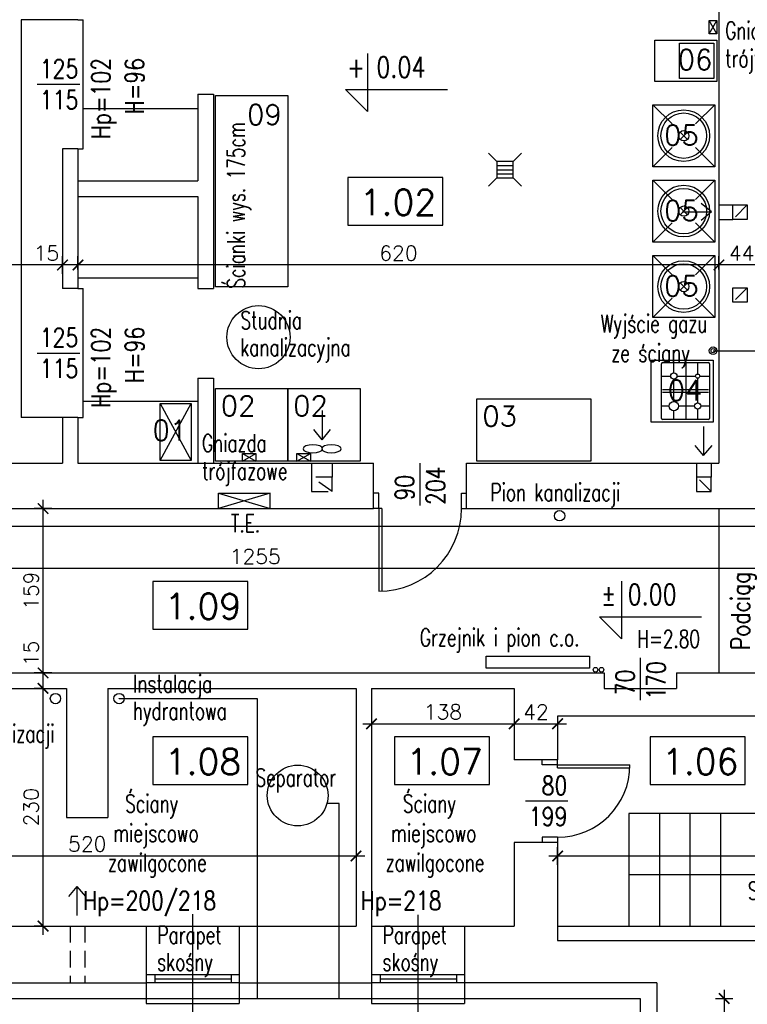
# Model space of a CAD drawing. Header units: millimetres. Extents: x 31969 to 285678, y -69766 to -1123.
# Tile 103 of 161: x 142401 to 143105, y -7339 to -6386. Entities that reach past the tile are written whole.
import ezdxf
from ezdxf.enums import TextEntityAlignment as Align
from ezdxf.lldxf.tags import DXFTag

# ---------------------------------------------------------------- set-up
doc = ezdxf.new("R2010")
doc.units = ezdxf.units.MM
doc.linetypes.add('KRE_16_8', pattern=[24, 16, -8])
for name, color, linetype in [('a-biblioteka', 251, 'Continuous'), ('a-izolacja 1', 3, 'Continuous'), ('a-koty', 1, 'Continuous'), ('a-opis 1', 3, 'Continuous'), ('a-opis 3', 15, 'Continuous'), ('a-opis stolarki 1', 3, 'Continuous'), ('a-opis technologii 1', 5, 'Continuous'), ('a-przekrój 1', 3, 'Continuous'), ('a-schody', 3, 'Continuous'), ('a-stolarka istniejąca', 3, 'Continuous'), ('a-stolarka okienna', 3, 'Continuous'), ('a-szkło', 4, 'Continuous'), ('a-wentylacja', 3, 'Continuous'), ('a-wymiary', 11, 'Continuous'), ('a-ściany istniejące murowane', 6, 'Continuous')]:
    doc.layers.add(name, color=color, linetype=linetype)
doc.styles.add('MAREK', font='simplex.shx')
doc.styles.add('RS01507', font='romans.shx', dxfattribs={"width": 0.7, "height": 0.15})
doc.styles.add('WYMIAR', font='romans.shx', dxfattribs={"width": 0.8})
tags = doc.linetypes.add('DASHED', pattern=[0.75, 0.5, -0.25]).pattern_tags.tags
tags[6:7] = [DXFTag(74, 4), DXFTag(75, 0), DXFTag(340, '0'), DXFTag(46, 1.0), DXFTag(50, 0.0), DXFTag(44, 0.0), DXFTag(45, 0.0)]
tags[4:5] = [DXFTag(74, 4), DXFTag(75, 0), DXFTag(340, '0'), DXFTag(46, 1.0), DXFTag(50, 0.0), DXFTag(44, 0.0), DXFTag(45, 0.0)]
doc.dimstyles.new('MAREK', dxfattribs={"dimscale": 0.85, "dimtxt": 17, "dimasz": 12, "dimexe": 10, "dimexo": 0.625, "dimgap": 5, "dimtad": 1, "dimdec": 1, "dimdsep": 46, "dimtxsty": 'MAREK', "dimblk1": 'ARCHTICK', "dimblk2": 'ARCHTICK', "dimsah": 1, "dimcen": 2.5, "dimdle": 10, "dimadec": 0, "dimazin": 0, "dimtfac": 1, "dimtdec": 1, "dimtmove": 1, "dimatfit": 3, "dimldrblk": 'ARCHTICK', "dimfxl": 0, "dimtolj": 1, "dimtzin": 0, "dimarcsym": 0})

# ---------------------------------------------------------------- blocks, each defined once
blk = doc.blocks.new('A$C12BA6E27')
at = {"layer": 'a-biblioteka'}
for p, q in [((0, 32), (8, 24)), ((24, 24), (32, 32)), ((24, 24), (8, 24)), ((8, 24), (8, 8)), ((24, 8), (24, 24)), ((0, 0), (8, 8)), ((8, 8), (24, 8)), ((24, 8), (32, 0))]:
    blk.add_line(p, q, dxfattribs=at)
at = {"layer": 'a-biblioteka', "ltscale": 100}
for p, q in [((8, 20), (24, 20)), ((8, 16), (24, 16)), ((8, 12), (24, 12))]:
    blk.add_line(p, q, dxfattribs=at)
blk = doc.blocks.new('A$C429409FF')
at = {"layer": 'a-biblioteka', "ltscale": 100}
for p, q in [((0, 60), (18.69, 41.31)), ((41.31, 41.31), (60, 60)), ((26.46, 33.54), (33.54, 26.46)), ((26.46, 26.46), (33.54, 33.54)), ((0, 0), (18.69, 18.69)), ((41.31, 18.69), (60, 0))]:
    blk.add_line(p, q, dxfattribs=at)
blk.add_lwpolyline([(0, 60), (60, 60), (60, 0), (0, 0)], close=True, dxfattribs=at)
for radius in [25, 22, 5]:
    blk.add_circle((30, 30), radius, dxfattribs=at)
blk = doc.blocks.new('_ARCHTICK')
at = {"color": 0, "linetype": 'ByBlock', "const_width": 0.15}
blk.add_lwpolyline([(-0.5, -0.5), (0.5, 0.5)], dxfattribs=at)
blk = doc.blocks.new('*D45')
at = {"layer": 'a-wymiary', "color": 0, "lineweight": -2, "ltscale": 100}
for p, q in [((143082.17, -7324.36), (143082.17, -7937.36)), ((143073.67, -7332.86), (143090.67, -7332.86)), ((143073.67, -7928.86), (143090.67, -7928.86))]:
    blk.add_line(p, q, dxfattribs=at)
at = {"layer": 'DEFPOINTS', "color": 0, "ltscale": 100}
for p in [(143001.07, -7332.86), (143001.07, -7928.86), (143082.17, -7928.86)]:
    blk.add_point(p, dxfattribs=at)
at = {"layer": 'a-wymiary', "color": 0, "lineweight": -2, "ltscale": 100, "xscale": 10.2, "yscale": 10.2, "zscale": 10.2}
for p, rotation in [((143082.17, -7332.86), 90), ((143082.17, -7928.86), 270)]:
    blk.add_blockref('_ARCHTICK', p, dxfattribs=dict(at, rotation=rotation))
at = {"layer": 'a-wymiary', "color": 0, "ltscale": 100, "insert": (143070.69, -7630.86), "char_height": 14.45, "attachment_point": 5, "rotation": 90, "style": 'MAREK'}
blk.add_mtext('\\A1;596', dxfattribs=at)
blk = doc.blocks.new('*D67')
at = {"layer": 'a-wymiary', "color": 0, "lineweight": -2, "ltscale": 100}
for p, q in [((143077.07, -6627.46), (143077.07, -6614.7)), ((143121.07, -6631.7), (143121.07, -6614.7)), ((143129.57, -6623.2), (143068.57, -6623.2))]:
    blk.add_line(p, q, dxfattribs=at)
at = {"layer": 'DEFPOINTS', "color": 0, "ltscale": 100}
for p in [(143077.07, -6623.2), (143077.07, -6627.99), (143121.07, -6648.5)]:
    blk.add_point(p, dxfattribs=at)
at = {"layer": 'a-wymiary', "color": 0, "lineweight": -2, "ltscale": 100, "xscale": 10.2, "yscale": 10.2, "zscale": 10.2, "rotation": 180}
blk.add_blockref('_ARCHTICK', (143077.07, -6623.2), dxfattribs=at)
at = {"layer": 'a-wymiary', "color": 0, "lineweight": -2, "ltscale": 100, "xscale": 10.2, "yscale": 10.2, "zscale": 10.2}
blk.add_blockref('_ARCHTICK', (143121.07, -6623.2), dxfattribs=at)
at = {"layer": 'a-wymiary', "color": 0, "ltscale": 100, "insert": (143099.07, -6611.73), "char_height": 14.45, "attachment_point": 5, "style": 'MAREK'}
blk.add_mtext('\\A1;44', dxfattribs=at)
blk = doc.blocks.new('*D68')
at = {"layer": 'a-wymiary', "color": 0, "lineweight": -2, "ltscale": 100}
for p, q in [((142457.07, -6627.46), (142457.07, -6614.7)), ((143077.07, -6627.46), (143077.07, -6614.7)), ((143085.57, -6623.2), (142448.57, -6623.2))]:
    blk.add_line(p, q, dxfattribs=at)
at = {"layer": 'DEFPOINTS', "color": 0, "ltscale": 100}
for p in [(142457.07, -6623.2), (142457.07, -6627.99), (143077.07, -6627.99)]:
    blk.add_point(p, dxfattribs=at)
at = {"layer": 'a-wymiary', "color": 0, "lineweight": -2, "ltscale": 100, "xscale": 10.2, "yscale": 10.2, "zscale": 10.2, "rotation": 180}
blk.add_blockref('_ARCHTICK', (142457.07, -6623.2), dxfattribs=at)
at = {"layer": 'a-wymiary', "color": 0, "lineweight": -2, "ltscale": 100, "xscale": 10.2, "yscale": 10.2, "zscale": 10.2}
blk.add_blockref('_ARCHTICK', (143077.07, -6623.2), dxfattribs=at)
at = {"layer": 'a-wymiary', "color": 0, "ltscale": 100, "insert": (142767.07, -6611.73), "char_height": 14.45, "attachment_point": 5, "style": 'MAREK'}
blk.add_mtext('\\A1;620', dxfattribs=at)
blk = doc.blocks.new('*D69')
at = {"layer": 'a-wymiary', "color": 0, "lineweight": -2, "ltscale": 100}
for p, q in [((142442.07, -6631.7), (142442.07, -6614.7)), ((142457.07, -6627.46), (142457.07, -6614.7)), ((142465.57, -6623.2), (142433.57, -6623.2))]:
    blk.add_line(p, q, dxfattribs=at)
at = {"layer": 'DEFPOINTS', "color": 0, "ltscale": 100}
for p in [(142442.07, -6623.2), (142457.07, -6627.99), (142442.07, -6632.63)]:
    blk.add_point(p, dxfattribs=at)
at = {"layer": 'a-wymiary', "color": 0, "lineweight": -2, "ltscale": 100, "xscale": 10.2, "yscale": 10.2, "zscale": 10.2, "rotation": 180}
blk.add_blockref('_ARCHTICK', (142442.07, -6623.2), dxfattribs=at)
at = {"layer": 'a-wymiary', "color": 0, "lineweight": -2, "ltscale": 100, "xscale": 10.2, "yscale": 10.2, "zscale": 10.2}
blk.add_blockref('_ARCHTICK', (142457.07, -6623.2), dxfattribs=at)
at = {"layer": 'a-wymiary', "color": 0, "ltscale": 100, "insert": (142426.56, -6611.73), "char_height": 14.45, "attachment_point": 5, "style": 'MAREK'}
blk.add_mtext('\\A1;15', dxfattribs=at)
blk = doc.blocks.new('*D70')
at = {"layer": 'a-wymiary', "color": 0, "lineweight": -2, "ltscale": 100}
for p, q in [((140928.07, -6631.7), (140928.07, -6614.7)), ((142442.07, -6631.7), (142442.07, -6614.7)), ((142450.57, -6623.2), (140919.57, -6623.2))]:
    blk.add_line(p, q, dxfattribs=at)
at = {"layer": 'DEFPOINTS', "color": 0, "ltscale": 100}
for p in [(140928.07, -6623.2), (140928.07, -6632.63), (142442.07, -6632.63)]:
    blk.add_point(p, dxfattribs=at)
at = {"layer": 'a-wymiary', "color": 0, "lineweight": -2, "ltscale": 100, "xscale": 10.2, "yscale": 10.2, "zscale": 10.2, "rotation": 180}
blk.add_blockref('_ARCHTICK', (140928.07, -6623.2), dxfattribs=at)
at = {"layer": 'a-wymiary', "color": 0, "lineweight": -2, "ltscale": 100, "xscale": 10.2, "yscale": 10.2, "zscale": 10.2}
blk.add_blockref('_ARCHTICK', (142442.07, -6623.2), dxfattribs=at)
at = {"layer": 'a-wymiary', "color": 0, "ltscale": 100, "insert": (141685.07, -6611.73), "char_height": 14.45, "attachment_point": 5, "style": 'MAREK'}
blk.add_mtext('\\A1;1514', dxfattribs=at)
blk = doc.blocks.new('*D72')
at = {"layer": 'a-wymiary', "color": 0, "lineweight": -2, "ltscale": 100}
for p, q in [((142423.26, -7271.36), (142423.26, -7024.36)), ((142423.76, -7032.86), (142414.76, -7032.86)), ((142423.76, -7262.86), (142414.76, -7262.86))]:
    blk.add_line(p, q, dxfattribs=at)
at = {"layer": 'DEFPOINTS', "color": 0, "ltscale": 100}
for p in [(142423.26, -7032.86), (142424.29, -7032.86), (142424.29, -7262.86)]:
    blk.add_point(p, dxfattribs=at)
at = {"layer": 'a-wymiary', "color": 0, "lineweight": -2, "ltscale": 100, "xscale": 10.2, "yscale": 10.2, "zscale": 10.2}
for p, rotation in [((142423.26, -7032.86), 90), ((142423.26, -7262.86), 270)]:
    blk.add_blockref('_ARCHTICK', p, dxfattribs=dict(at, rotation=rotation))
at = {"layer": 'a-wymiary', "color": 0, "ltscale": 100, "insert": (142411.78, -7147.86), "char_height": 14.45, "attachment_point": 5, "rotation": 90, "style": 'MAREK'}
blk.add_mtext('\\A1;230', dxfattribs=at)
blk = doc.blocks.new('*D73')
at = {"layer": 'a-wymiary', "color": 0, "lineweight": -2, "ltscale": 100}
for p, q in [((142423.26, -7041.36), (142423.26, -7009.36)), ((142431.76, -7017.86), (142414.76, -7017.86)), ((142423.76, -7032.86), (142414.76, -7032.86))]:
    blk.add_line(p, q, dxfattribs=at)
at = {"layer": 'DEFPOINTS', "color": 0, "ltscale": 100}
for p in [(142423.26, -7017.86), (142434.18, -7017.86), (142424.29, -7032.86)]:
    blk.add_point(p, dxfattribs=at)
at = {"layer": 'a-wymiary', "color": 0, "lineweight": -2, "ltscale": 100, "xscale": 10.2, "yscale": 10.2, "zscale": 10.2}
for p, rotation in [((142423.26, -7017.86), 90), ((142423.26, -7032.86), 270)]:
    blk.add_blockref('_ARCHTICK', p, dxfattribs=dict(at, rotation=rotation))
at = {"layer": 'a-wymiary', "color": 0, "ltscale": 100, "insert": (142411.78, -6999.02), "char_height": 14.45, "attachment_point": 5, "rotation": 90, "style": 'MAREK'}
blk.add_mtext('\\A1;15', dxfattribs=at)
blk = doc.blocks.new('*D74')
at = {"layer": 'a-wymiary', "color": 0, "lineweight": -2, "ltscale": 100}
for p, q in [((142431.76, -6858.86), (142414.76, -6858.86)), ((142423.26, -7026.36), (142423.26, -6850.36)), ((142431.76, -7017.86), (142414.76, -7017.86))]:
    blk.add_line(p, q, dxfattribs=at)
at = {"layer": 'DEFPOINTS', "color": 0, "ltscale": 100}
for p in [(142423.26, -6858.86), (142434.18, -6858.86), (142434.18, -7017.86)]:
    blk.add_point(p, dxfattribs=at)
at = {"layer": 'a-wymiary', "color": 0, "lineweight": -2, "ltscale": 100, "xscale": 10.2, "yscale": 10.2, "zscale": 10.2}
for p, rotation in [((142423.26, -6858.86), 90), ((142423.26, -7017.86), 270)]:
    blk.add_blockref('_ARCHTICK', p, dxfattribs=dict(at, rotation=rotation))
at = {"layer": 'a-wymiary', "color": 0, "ltscale": 100, "insert": (142411.78, -6938.36), "char_height": 14.45, "attachment_point": 5, "rotation": 90, "style": 'MAREK'}
blk.add_mtext('\\A1;159', dxfattribs=at)
blk = doc.blocks.new('*D75')
at = {"layer": 'a-wymiary', "color": 0, "lineweight": -2, "ltscale": 100}
for p, q in [((142206.07, -7186.48), (142206.07, -7203.48)), ((142726.07, -7186.48), (142726.07, -7203.48)), ((142197.57, -7194.98), (142734.57, -7194.98))]:
    blk.add_line(p, q, dxfattribs=at)
at = {"layer": 'DEFPOINTS', "color": 0, "ltscale": 100}
for p in [(142206.07, -7147.86), (142726.07, -7147.86), (142726.07, -7194.98)]:
    blk.add_point(p, dxfattribs=at)
at = {"layer": 'a-wymiary', "color": 0, "lineweight": -2, "ltscale": 100, "xscale": 10.2, "yscale": 10.2, "zscale": 10.2, "rotation": 180}
blk.add_blockref('_ARCHTICK', (142206.07, -7194.98), dxfattribs=at)
at = {"layer": 'a-wymiary', "color": 0, "lineweight": -2, "ltscale": 100, "xscale": 10.2, "yscale": 10.2, "zscale": 10.2}
blk.add_blockref('_ARCHTICK', (142726.07, -7194.98), dxfattribs=at)
at = {"layer": 'a-wymiary', "color": 0, "ltscale": 100, "insert": (142466.07, -7183.5), "char_height": 14.45, "attachment_point": 5, "style": 'MAREK'}
blk.add_mtext('\\A1;520', dxfattribs=at)
blk = doc.blocks.new('*D76')
at = {"layer": 'a-wymiary', "color": 0, "lineweight": -2, "ltscale": 100}
for p, q in [((142741.07, -7058.58), (142741.07, -7075.58)), ((142732.57, -7067.08), (142887.57, -7067.08)), ((142879.07, -7063.26), (142879.07, -7075.58))]:
    blk.add_line(p, q, dxfattribs=at)
at = {"layer": 'DEFPOINTS', "color": 0, "ltscale": 100}
for p in [(142741.07, -7055.2), (142879.07, -7062.73), (142879.07, -7067.08)]:
    blk.add_point(p, dxfattribs=at)
at = {"layer": 'a-wymiary', "color": 0, "lineweight": -2, "ltscale": 100, "xscale": 10.2, "yscale": 10.2, "zscale": 10.2, "rotation": 180}
blk.add_blockref('_ARCHTICK', (142741.07, -7067.08), dxfattribs=at)
at = {"layer": 'a-wymiary', "color": 0, "lineweight": -2, "ltscale": 100, "xscale": 10.2, "yscale": 10.2, "zscale": 10.2}
blk.add_blockref('_ARCHTICK', (142879.07, -7067.08), dxfattribs=at)
at = {"layer": 'a-wymiary', "color": 0, "ltscale": 100, "insert": (142810.07, -7055.6), "char_height": 14.45, "attachment_point": 5, "style": 'MAREK'}
blk.add_mtext('\\A1;138', dxfattribs=at)
blk = doc.blocks.new('*D77')
at = {"layer": 'a-wymiary', "color": 0, "lineweight": -2, "ltscale": 100}
for p, q in [((142870.57, -7067.08), (142929.57, -7067.08)), ((142879.07, -7063.26), (142879.07, -7075.58)), ((142921.07, -7063.26), (142921.07, -7075.58))]:
    blk.add_line(p, q, dxfattribs=at)
at = {"layer": 'DEFPOINTS', "color": 0, "ltscale": 100}
for p in [(142879.07, -7062.73), (142921.07, -7062.73), (142921.07, -7067.08)]:
    blk.add_point(p, dxfattribs=at)
at = {"layer": 'a-wymiary', "color": 0, "lineweight": -2, "ltscale": 100, "xscale": 10.2, "yscale": 10.2, "zscale": 10.2, "rotation": 180}
blk.add_blockref('_ARCHTICK', (142879.07, -7067.08), dxfattribs=at)
at = {"layer": 'a-wymiary', "color": 0, "lineweight": -2, "ltscale": 100, "xscale": 10.2, "yscale": 10.2, "zscale": 10.2}
blk.add_blockref('_ARCHTICK', (142921.07, -7067.08), dxfattribs=at)
at = {"layer": 'a-wymiary', "color": 0, "ltscale": 100, "insert": (142900.07, -7055.6), "char_height": 14.45, "attachment_point": 5, "style": 'MAREK'}
blk.add_mtext('\\A1;42', dxfattribs=at)
blk = doc.blocks.new('*D78')
at = {"layer": 'a-wymiary', "color": 0, "lineweight": -2, "ltscale": 100}
for p, q in [((142921.07, -7203.48), (142921.07, -7186.48)), ((143541.07, -7203.48), (143541.07, -7186.48)), ((142912.57, -7194.98), (143549.57, -7194.98))]:
    blk.add_line(p, q, dxfattribs=at)
at = {"layer": 'DEFPOINTS', "color": 0, "ltscale": 100}
for p in [(143541.07, -7194.98), (142921.07, -7262.86), (143541.07, -7262.86)]:
    blk.add_point(p, dxfattribs=at)
at = {"layer": 'a-wymiary', "color": 0, "lineweight": -2, "ltscale": 100, "xscale": 10.2, "yscale": 10.2, "zscale": 10.2, "rotation": 180}
blk.add_blockref('_ARCHTICK', (142921.07, -7194.98), dxfattribs=at)
at = {"layer": 'a-wymiary', "color": 0, "lineweight": -2, "ltscale": 100, "xscale": 10.2, "yscale": 10.2, "zscale": 10.2}
blk.add_blockref('_ARCHTICK', (143541.07, -7194.98), dxfattribs=at)
at = {"layer": 'a-wymiary', "color": 0, "ltscale": 100, "insert": (143231.07, -7183.5), "char_height": 14.45, "attachment_point": 5, "style": 'MAREK'}
blk.add_mtext('\\A1;620', dxfattribs=at)
blk = doc.blocks.new('*D79')
at = {"layer": 'a-wymiary', "color": 0, "lineweight": -2, "ltscale": 100}
for p, q in [((142001.07, -6908.2), (142001.07, -6925.2)), ((143256.07, -6908.2), (143256.07, -6925.2)), ((143264.57, -6916.7), (141992.57, -6916.7))]:
    blk.add_line(p, q, dxfattribs=at)
at = {"layer": 'DEFPOINTS', "color": 0, "ltscale": 100}
for p in [(142001.07, -6858.86), (143256.07, -6858.86), (142001.07, -6916.7)]:
    blk.add_point(p, dxfattribs=at)
at = {"layer": 'a-wymiary', "color": 0, "lineweight": -2, "ltscale": 100, "xscale": 10.2, "yscale": 10.2, "zscale": 10.2, "rotation": 180}
blk.add_blockref('_ARCHTICK', (142001.07, -6916.7), dxfattribs=at)
at = {"layer": 'a-wymiary', "color": 0, "lineweight": -2, "ltscale": 100, "xscale": 10.2, "yscale": 10.2, "zscale": 10.2}
blk.add_blockref('_ARCHTICK', (143256.07, -6916.7), dxfattribs=at)
at = {"layer": 'a-wymiary', "color": 0, "ltscale": 100, "insert": (142628.57, -6905.23), "char_height": 14.45, "attachment_point": 5, "style": 'MAREK'}
blk.add_mtext('\\A1;1255', dxfattribs=at)

msp = doc.modelspace()

# ---------------------------------------------------------------- linework, layer by layer
at = {"layer": 'a-biblioteka', "ltscale": 100}
for p, q in [((143075.03, -6399.64), (143067.8, -6386.53)), ((143067.8, -6399.64), (143075.03, -6386.53)), ((142462.07, -6471.86), (142573.07, -6471.86)), ((142573.07, -6635.86), (142457.07, -6635.86)), ((142462.07, -6754.86), (142573.07, -6754.86)), ((142536.7, -6757.22), (142566.7, -6812.22)), ((142536.7, -6812.22), (142566.7, -6757.22)), ((142616.11, -6812.86), (142629.21, -6805.63)), ((142616.11, -6805.63), (142629.21, -6812.86)), ((142668.88, -6812.86), (142681.98, -6805.63)), ((142668.88, -6805.63), (142681.98, -6812.86))]:
    msp.add_line(p, q, dxfattribs=at)
at = {"layer": 'a-biblioteka'}
for p, q in [((143011.52, -6715.2), (143071.52, -6715.2)), ((143011.52, -6775.2), (143011.52, -6715.2)), ((143071.52, -6715.2), (143071.52, -6775.2)), ((143021.52, -6771.7), (143021.52, -6718.7)), ((143022.52, -6717.7), (143067.02, -6717.7)), ((143033.52, -6727.7), (143033.52, -6717.7)), ((143045.02, -6717.7), (143045.02, -6772.7)), ((143045.52, -6772.7), (143045.52, -6717.7)), ((143056.52, -6717.7), (143056.52, -6728.7)), ((143068.02, -6718.7), (143068.02, -6771.7)), ((143021.52, -6730.7), (143030.52, -6730.7)), ((143033.52, -6755.2), (143033.52, -6733.7)), ((143036.52, -6730.7), (143054.52, -6730.7)), ((143056.52, -6732.7), (143056.52, -6756.7)), ((143058.52, -6730.7), (143068.02, -6730.7)), ((143022.52, -6743.7), (143067.02, -6743.7)), ((143067.02, -6746.7), (143022.52, -6746.7)), ((143029.02, -6759.7), (143021.52, -6759.7)), ((143053.52, -6759.7), (143038.02, -6759.7)), ((143056.52, -6762.7), (143056.52, -6772.7)), ((143068.02, -6759.7), (143059.52, -6759.7)), ((143067.02, -6772.7), (143022.52, -6772.7)), ((143033.52, -6772.7), (143033.52, -6764.2)), ((143016.52, -6775.2), (143011.52, -6775.2)), ((143071.52, -6775.2), (143016.52, -6775.2)), ((143016.52, -6775.2), (143016.52, -6775.2))]:
    msp.add_line(p, q, dxfattribs=at)
at = {"layer": 'a-biblioteka', "linetype": 'DASHED', "lineweight": 25, "ltscale": 20}
msp.add_line((143077.07, -6858.86), (143077.07, -7017.86), dxfattribs=at)
at = {"layer": 'a-biblioteka', "ltscale": 100}
for points in [[(143067.8, -6386.53), (143075.03, -6386.53), (143075.03, -6399.64), (143067.8, -6399.64)], [(143015.03, -6405.77), (143075.03, -6405.77), (143075.03, -6445.77), (143015.03, -6445.77)], [(143072.21, -6442.83), (143039.09, -6442.83), (143039.09, -6408.71), (143072.21, -6408.71)], [(142590.07, -6459.36), (142660.07, -6459.36), (142660.07, -6644.36), (142590.07, -6644.36)], [(142590.07, -6742.86), (142660.07, -6742.86), (142660.07, -6812.86), (142590.07, -6812.86)], [(142660.07, -6742.86), (142730.07, -6742.86), (142730.07, -6812.86), (142660.07, -6812.86)], [(142953.07, -6752.86), (142953.07, -6812.86), (142843.07, -6812.86), (142843.07, -6752.86)], [(142536.7, -6757.22), (142566.7, -6757.22), (142566.7, -6812.22), (142536.7, -6812.22)], [(142629.21, -6805.63), (142629.21, -6812.86), (142616.11, -6812.86), (142616.11, -6805.63)], [(142681.98, -6805.63), (142681.98, -6812.86), (142668.88, -6812.86), (142668.88, -6805.63)]]:
    msp.add_lwpolyline(points, close=True, dxfattribs=at)
at = {"layer": 'a-biblioteka'}
for centre, radius in [((143071.51, -6706.15), 3.67), ((143071.51, -6706.15), 2), ((143033.52, -6730.7), 3), ((143056.52, -6730.7), 2), ((143033.52, -6759.7), 4.5), ((143056.52, -6759.7), 3)]:
    msp.add_circle(centre, radius, dxfattribs=at)
for centre, start, end in [((143022.52, -6718.7), 90, 180), ((143067.02, -6718.7), 0, 90), ((143022.52, -6771.7), 180, 270), ((143067.02, -6771.7), 270, 0)]:
    msp.add_arc(centre, 1, start, end, dxfattribs=at)
at = {"layer": 'a-izolacja 1'}
for p, q in [((142376.07, -7317.86), (142523.07, -7317.86)), ((142613.07, -7317.86), (142741.07, -7317.86)), ((143017.07, -7317.86), (142831.07, -7317.86)), ((143017.07, -7317.86), (143017.07, -7912.86))]:
    msp.add_line(p, q, dxfattribs=at)
at = {"layer": 'a-koty'}
for points in [[(142737, -6418.73), (142737, -6474.6), (142715.77, -6453.37), (142814.43, -6453.37)], [(142982.75, -6929.02), (142982.75, -6984.89), (142961.52, -6963.67), (143060.18, -6963.67)]]:
    msp.add_lwpolyline(points, dxfattribs=at)
at = {"layer": 'a-opis 1', "ltscale": 40}
for p, q in [((142593.07, -6858.86), (142593.07, -6843.86)), ((142593.07, -6843.86), (142643.07, -6843.86)), ((142593.07, -6843.86), (142643.07, -6858.86)), ((142643.07, -6843.86), (142593.07, -6858.86)), ((142643.07, -6858.86), (142643.07, -6843.86))]:
    msp.add_line(p, q, dxfattribs=at)
at = {"layer": 'a-opis 3'}
for points in [[(142810.05, -6538.39), (142718.14, -6538.39), (142718.14, -6584.63), (142810.05, -6584.63)], [(142621.43, -6929.31), (142529.52, -6929.31), (142529.52, -6975.55), (142621.43, -6975.55)], [(142621.43, -7079.62), (142529.52, -7079.62), (142529.52, -7125.86), (142621.43, -7125.86)], [(142855.23, -7079.62), (142763.32, -7079.62), (142763.32, -7125.86), (142855.23, -7125.86)], [(143102.48, -7079.62), (143010.56, -7079.62), (143010.56, -7125.86), (143102.48, -7125.86)]]:
    msp.add_lwpolyline(points, close=True, dxfattribs=at)
at = {"layer": 'a-opis stolarki 1'}
for p, q in [((142417.73, -6448.36), (142458.77, -6448.36)), ((142417.73, -6708.36), (142458.77, -6708.36)), ((142788.07, -6855.91), (142788.07, -6814.86)), ((143001.34, -7044.32), (143001.34, -7003.27)), ((142930.95, -7141.86), (142889.9, -7141.86)), ((142568.07, -7388.29), (142568.07, -7251.17)), ((142786.07, -7389.08), (142786.07, -7251.95))]:
    msp.add_line(p, q, dxfattribs=at)
at = {"layer": 'a-przekrój 1', "ltscale": 100}
for p, q in [((142496.85, -7042.95), (142496.85, -7042.77)), ((142630.86, -7042.95), (142496.85, -7042.95)), ((142630.86, -7332.86), (142630.86, -7042.95)), ((142709.67, -7144.37), (142697.9, -7144.37)), ((142709.67, -7332.86), (142709.67, -7144.37))]:
    msp.add_line(p, q, dxfattribs=at)
for centre, radius in [((142631.67, -6693.06), 30.54), ((142923.03, -6865.83), 5), ((142957.72, -7014.82), 2.19), ((142963.55, -7014.82), 2.19), ((142435.29, -7042.77), 5), ((142496.85, -7042.77), 5), ((142669.59, -7136.51), 29.37)]:
    msp.add_circle(centre, radius, dxfattribs=at)
at = {"layer": 'a-schody'}
for p, q in [((142990.07, -7153.86), (142990.07, -7262.86)), ((143137.57, -7153.86), (142990.07, -7153.86)), ((143019.57, -7153.86), (143019.57, -7262.86)), ((143049.07, -7153.86), (143049.07, -7262.86)), ((143078.57, -7153.86), (143078.57, -7262.86)), ((143137.57, -7213.36), (142990.07, -7213.36))]:
    msp.add_line(p, q, dxfattribs=at)
at = {"layer": 'a-stolarka istniejąca', "ltscale": 40}
for p, q in [((142748.07, -6843.86), (142743.07, -6843.86)), ((142748.07, -6843.86), (142743.07, -6843.86)), ((142748.07, -6858.86), (142748.07, -6843.86)), ((142828.07, -6858.86), (142828.07, -6843.86)), ((142828.07, -6843.86), (142833.07, -6843.86)), ((142748.07, -6858.86), (142743.07, -6858.86)), ((142748.07, -6858.86), (142748.07, -6938.86)), ((142751.07, -6858.86), (142748.07, -6858.86)), ((142751.07, -6858.86), (142751.07, -6938.81)), ((142828.07, -6858.86), (142833.07, -6858.86)), ((142906.07, -7106.86), (142906.07, -7101.86)), ((142921.07, -7106.86), (142921.07, -7101.86)), ((142921.07, -7106.86), (142906.07, -7106.86)), ((142921.07, -7106.86), (142991.07, -7106.86)), ((142921.07, -7109.86), (142921.07, -7106.86)), ((142921.07, -7109.86), (142991.01, -7109.86)), ((142906.07, -7176.86), (142906.07, -7181.86)), ((142921.07, -7176.86), (142906.07, -7176.86)), ((142906.07, -7176.86), (142906.07, -7181.86)), ((142921.07, -7176.86), (142921.07, -7181.86))]:
    msp.add_line(p, q, dxfattribs=at)
for centre, radius in [((142748.07, -6858.86), 80), ((142921.07, -7106.86), 70)]:
    msp.add_arc(centre, radius, 270, 0, dxfattribs=at)
at = {"layer": 'a-stolarka okienna', "ltscale": 40}
for p, q in [((142442.07, -6385.86), (142402.07, -6385.86)), ((142402.07, -6385.86), (142402.07, -6770.86)), ((142457.07, -6385.86), (142462.07, -6385.86)), ((142462.07, -6510.86), (142462.07, -6385.86)), ((142457.07, -6510.86), (142462.07, -6510.86)), ((142457.07, -6645.86), (142462.07, -6645.86)), ((142462.07, -6770.86), (142462.07, -6645.86)), ((142442.07, -6770.86), (142402.07, -6770.86)), ((142457.07, -6770.86), (142462.07, -6770.86)), ((142523.07, -7332.86), (142523.07, -7337.86)), ((142613.07, -7332.86), (142613.07, -7337.86)), ((142741.07, -7332.86), (142741.07, -7337.86)), ((142831.07, -7332.86), (142831.07, -7337.86)), ((142523.07, -7337.86), (142613.07, -7337.86)), ((142741.07, -7337.86), (142831.07, -7337.86))]:
    msp.add_line(p, q, dxfattribs=at)
at = {"layer": 'a-stolarka okienna', "linetype": 'DASHED', "lineweight": 25, "ltscale": 40}
for p, q in [((143071.51, -6706.15), (143137.19, -6706.15)), ((143522.33, -6876.32), (140656.09, -6876.32))]:
    msp.add_line(p, q, dxfattribs=at)
at = {"layer": 'a-stolarka okienna'}
for p, q in [((142523.07, -7262.86), (142613.07, -7262.86)), ((142741.07, -7262.86), (142831.07, -7262.86)), ((142613.07, -7309.86), (142523.3, -7309.86)), ((142531.3, -7309.86), (142531.3, -7317.86)), ((142605.3, -7309.86), (142605.3, -7317.86)), ((142831.07, -7309.86), (142741.3, -7309.86)), ((142749.3, -7309.86), (142749.3, -7317.86)), ((142823.3, -7309.86), (142823.3, -7317.86)), ((142613.07, -7317.86), (142523.07, -7317.86)), ((142831.07, -7317.86), (142741.07, -7317.86))]:
    msp.add_line(p, q, dxfattribs=at)
at = {"layer": 'a-stolarka okienna', "linetype": 'DASHED', "lineweight": 25, "ltscale": 20}
for p, q in [((142921.07, -7262.86), (142921.07, -7276.86)), ((142921.07, -7276.86), (143555.07, -7276.86)), ((142523.07, -7332.86), (142613.07, -7332.86)), ((142741.07, -7332.86), (142831.07, -7332.86))]:
    msp.add_line(p, q, dxfattribs=at)
at = {"layer": 'a-stolarka okienna', "linetype": 'DASHED', "lineweight": 25, "ltscale": 40}
msp.add_lwpolyline([(142951.89, -7013.27), (142851.91, -7013.27), (142851.91, -7001.75), (142951.89, -7001.75)], close=True, dxfattribs=at)
at = {"layer": 'a-szkło', "ltscale": 2}
for p, q in [((142531.3, -7313.86), (142605.3, -7313.86)), ((142749.3, -7313.86), (142823.3, -7313.86))]:
    msp.add_line(p, q, dxfattribs=at)
at = {"layer": 'a-wentylacja', "linetype": 'DASHED', "ltscale": 0.009}
for p, q in [((143069.83, -6571.92), (143060.08, -6563.77)), ((143041.71, -6571.92), (143069.83, -6571.92)), ((143069.83, -6571.92), (143060.08, -6580.07)), ((142693.3, -6764.14), (142693.3, -6792.26)), ((142693.3, -6792.26), (142685.15, -6782.51)), ((142693.3, -6792.26), (142701.45, -6782.51)), ((143062.35, -6779.5), (143062.35, -6807.62)), ((143062.35, -6807.62), (143054.2, -6797.87)), ((143062.35, -6807.62), (143070.49, -6797.87)), ((142456.07, -7224.61), (142447.92, -7234.36)), ((142456.07, -7224.61), (142456.07, -7252.73)), ((142456.07, -7224.61), (142464.21, -7234.36))]:
    msp.add_line(p, q, dxfattribs=at)
at = {"layer": 'a-wentylacja', "linetype": 'KRE_16_8'}
for p, q in [((143077.07, -6565.15), (143090.58, -6565.15)), ((143104.58, -6565.15), (143090.58, -6579.15)), ((143077.07, -6579.15), (143090.58, -6579.15)), ((143104.58, -6645.15), (143090.58, -6659.15)), ((142683.07, -6814.86), (142683.07, -6828.37)), ((142703.07, -6814.86), (142703.07, -6828.37)), ((143055.57, -6814.86), (143055.57, -6828.37)), ((143069.57, -6814.86), (143069.57, -6828.37)), ((142703.07, -6842.37), (142683.07, -6828.37)), ((143069.57, -6842.37), (143055.57, -6828.37)), ((142449.57, -7262.86), (142449.57, -7317.86)), ((142463.57, -7262.86), (142463.57, -7317.86))]:
    msp.add_line(p, q, dxfattribs=at)
for points in [[(143104.58, -6579.15), (143090.58, -6579.15), (143090.58, -6565.15), (143104.58, -6565.15)], [(143104.58, -6659.15), (143090.58, -6659.15), (143090.58, -6645.15), (143104.58, -6645.15)], [(142703.07, -6842.37), (142703.07, -6828.37), (142683.07, -6828.37), (142683.07, -6842.37)], [(143069.57, -6842.37), (143069.57, -6828.37), (143055.57, -6828.37), (143055.57, -6842.37)]]:
    msp.add_lwpolyline(points, close=True, dxfattribs=at)
at = {"layer": 'a-wentylacja', "extrusion": (0, 0, -1)}
for centre in [(142684.24, -6801.02), (142702.26, -6801.02)]:
    msp.add_ellipse(centre, major_axis=(-9.4, 0), ratio=0.416668, dxfattribs=at)
at = {"layer": 'a-ściany istniejące murowane'}
for p, q in [((143077.07, -6261.86), (143077.07, -6814.86)), ((142457.07, -6385.86), (142442.07, -6385.86)), ((142573.07, -6457.86), (142573.07, -6541.86)), ((142573.07, -6457.86), (142588.07, -6457.86)), ((142588.07, -6457.86), (142588.07, -6645.86)), ((142457.07, -6510.86), (142442.07, -6510.86)), ((142442.07, -6510.86), (142442.07, -6645.86)), ((142457.07, -6510.86), (142457.07, -6645.86)), ((142457.07, -6541.86), (142573.07, -6541.86)), ((142457.07, -6556.86), (142573.07, -6556.86)), ((142573.07, -6556.86), (142573.07, -6645.86)), ((142457.07, -6645.86), (142442.07, -6645.86)), ((142573.07, -6645.86), (142588.07, -6645.86)), ((142573.07, -6732.86), (142588.07, -6732.86)), ((142573.07, -6732.86), (142573.07, -6814.86)), ((142588.07, -6732.86), (142588.07, -6814.86)), ((142457.07, -6770.86), (142442.07, -6770.86)), ((142442.07, -6770.86), (142442.07, -6814.86)), ((142457.07, -6770.86), (142457.07, -6814.86)), ((142222.07, -6814.86), (142442.07, -6814.86)), ((142457.07, -6814.86), (142743.07, -6814.86)), ((142743.07, -6858.86), (142743.07, -6814.86)), ((142833.07, -6858.86), (142833.07, -6814.86)), ((142833.07, -6814.86), (143077.07, -6814.86)), ((142222.07, -6858.86), (142743.07, -6858.86)), ((142833.07, -6858.86), (143148.07, -6858.86)), ((142326.07, -7017.86), (142966.07, -7017.86)), ((142966.07, -7017.86), (142966.07, -7032.86)), ((143036.07, -7017.86), (143036.07, -7032.86)), ((143036.07, -7017.86), (143156.07, -7017.86)), ((142326.07, -7032.86), (142446.07, -7032.86)), ((142446.07, -7032.86), (142446.07, -7157.86)), ((142486.07, -7032.86), (142486.07, -7157.86)), ((142486.07, -7032.86), (142726.07, -7032.86)), ((142726.07, -7032.86), (142726.07, -7262.86)), ((142741.07, -7032.86), (142741.07, -7262.86)), ((142741.07, -7032.86), (142879.07, -7032.86)), ((142879.07, -7032.86), (142879.07, -7101.86)), ((142966.07, -7032.86), (143036.07, -7032.86)), ((142921.07, -7059.86), (142921.07, -7101.86)), ((143156.07, -7059.86), (142921.07, -7059.86)), ((142921.07, -7101.86), (142879.07, -7101.86)), ((142446.07, -7157.86), (142486.07, -7157.86)), ((142921.07, -7181.86), (142879.07, -7181.86)), ((142879.07, -7181.86), (142879.07, -7262.86)), ((142921.07, -7181.86), (142921.07, -7262.86)), ((142376.07, -7262.86), (142523.07, -7262.86)), ((142523.07, -7262.86), (142523.07, -7332.86)), ((142613.07, -7262.86), (142613.07, -7332.86)), ((142613.07, -7262.86), (142726.07, -7262.86)), ((142741.07, -7262.86), (142741.07, -7332.86)), ((142831.07, -7262.86), (142879.07, -7262.86)), ((142831.07, -7262.86), (142831.07, -7332.86)), ((142921.07, -7262.86), (143338.07, -7262.86)), ((142376.07, -7332.86), (142523.07, -7332.86)), ((142613.07, -7332.86), (142741.07, -7332.86)), ((142831.07, -7332.86), (143001.07, -7332.86)), ((143001.07, -7332.86), (143001.07, -7928.86)), ((143001.07, -7332.86), (143001.07, -7928.86))]:
    msp.add_line(p, q, dxfattribs=at)

# ---------------------------------------------------------------- block references
at = {"layer": 'a-biblioteka', "ltscale": 100}
for name, p in [('A$C429409FF', (143013.07, -6528.09)), ('A$C12BA6E27', (142854.2, -6547.03)), ('A$C429409FF', (143013.07, -6601.09)), ('A$C429409FF', (143013.07, -6674.09))]:
    msp.add_blockref(name, p, dxfattribs=at)

# ---------------------------------------------------------------- texts
at = {"layer": 'a-biblioteka', "linetype": 'DASHED', "lineweight": 25, "ltscale": 20, "insert": (143112.97, -6919.86), "char_height": 18, "width": 35.8438, "attachment_point": 9, "rotation": 90, "style": 'WYMIAR'}
msp.add_mtext('Podciąg', dxfattribs=at)
at = {"layer": 'a-koty', "char_height": 19.8, "width": 462.9754, "attachment_point": 1, "style": 'WYMIAR'}
for s, insert in [('+ 0.04', (142717.21, -6421.87)), ('%%P 0.00', (142962.96, -6932.16))]:
    msp.add_mtext(s, dxfattribs=dict(at, insert=insert))
at = {"layer": 'a-opis 1', "ltscale": 40, "style": 'RS01507', "width": 0.7}
for s, height, p in [('Gniazdo', 17.103, (143083.22, -6396.35)), ('trójfazowe', 17.103, (143083.22, -6423.3)), ('Studnia', 17.103, (142614.38, -6676.64)), ('kanalizacyjna', 17.1027, (142614.12, -6702.85)), ('Gniazda', 17.103, (142577.09, -6795.49)), ('trójfazowe', 17.103, (142577.09, -6822.45)), ('Pion kanalizacji', 17.1027, (142856.15, -6843.15)), ('T.E.', 17.103, (142605.03, -6873.03)), ('Grzejnik i pion c.o.', 17.1027, (142787.82, -6983.57)), ('Instalacja', 17.103, (142510.51, -7028.37)), ('hydrantowa', 17.103, (142510.24, -7054.57)), ('kanalizacji', 17.1027, (142351.31, -7076.59)), ('Separator', 17.103, (142628.85, -7119.18)), ('Parapet ', 17.103, (142533.98, -7271.32)), ('Parapet ', 17.103, (142751.98, -7271.32)), ('skośny', 17.103, (142533.71, -7297.52)), ('skośny', 17.103, (142751.71, -7297.52))]:
    msp.add_text(s, height=height, dxfattribs=at).set_placement(p, align=Align.MIDDLE_LEFT)
msp.add_text('Ścianki wys. 175cm', height=17.1027, rotation=90, dxfattribs=at).set_placement((142610.1, -6646.08), align=Align.MIDDLE_LEFT)
msp.add_text(' H=2.80', height=17.103, dxfattribs=at).set_placement((142990.05, -6993.47))
at = {"layer": 'a-opis 1', "ltscale": 40, "char_height": 17.1027, "attachment_point": 1, "style": 'RS01507'}
for s, insert, width in [('{\\W0.4956; }Wyjście gazu \\P{\\W1.36226; }ze ściany', (142957.08, -6671.3), 130.9704), ('{\\W2.2456; }Ściany \\P{\\W1.26226; }miejscowo \\P{\\W0.828934; }zawilgocone ', (142476.41, -7135.77), 130.9704), ('{\\W2.2456; }Ściany \\P{\\W1.26226; }miejscowo \\P{\\W0.828934; }zawilgocone ', (142745.06, -7135.77), 130.9704), ('{\\W1.27374; }Schody monolityczne', (143090.12, -7220.17), 231.1287)]:
    msp.add_mtext(s, dxfattribs=dict(at, insert=insert, width=width))
at = {"layer": 'a-opis 3', "style": 'MAREK'}
for s, p in [('1.02', (142729.61, -6574.93)), ('1.09', (142540.99, -6965.84)), ('1.08', (142540.99, -7116.15)), ('1.07', (142774.79, -7116.15)), ('1.06', (143022.04, -7116.15))]:
    msp.add_text(s, height=24.659, dxfattribs=at).set_placement(p)
at = {"layer": 'a-opis stolarki 1', "char_height": 18, "width": 35.8438, "style": 'WYMIAR'}
for s, insert, attachment_point in [('{\\W0.995659; }\\P 125\\P 115', (142420.3, -6472.35), 7), ('{\\W0.995659; }\\P 125\\P 115', (142420.3, -6732.35), 7), ('\\P80\\P199', (142930.37, -7165.85), 9), ('Hp=200/218', (142590.78, -7253.18), 9), ('Hp=218', (142808.78, -7253.18), 9)]:
    msp.add_mtext(s, dxfattribs=dict(at, insert=insert, attachment_point=attachment_point))
at = {"layer": 'a-opis stolarki 1', "char_height": 18, "width": 35.8438, "rotation": 90, "style": 'WYMIAR'}
for s, insert, attachment_point in [('Hp=102', (142494.31, -6422.99), 9), ('H=96', (142520.84, -6422.99), 9), ('Hp=102', (142494.31, -6682.99), 9), ('H=96', (142520.84, -6682.99), 9), ('{\\W0.995659; }\\P{\\W0.34804; }90\\P204', (142812.05, -6855.33), 7), ('{\\W0.995659; }\\P{\\W0.34804; }70\\P 170', (143025.32, -7043.74), 7)]:
    msp.add_mtext(s, dxfattribs=dict(at, insert=insert, attachment_point=attachment_point))
at = {"layer": 'a-opis technologii 1', "style": 'WYMIAR'}
for s, p in [('06', (143037.31, -6434.26)), ('09', (142620.73, -6487.58)), ('05', (143024.14, -6507.33)), ('05', (143024.14, -6580.33)), ('05', (143024.14, -6653.33)), ('04', (143027.54, -6754.17)), ('02', (142595.26, -6769.26)), ('02', (142665.26, -6769.26)), ('03', (142848.26, -6779.26)), ('01', (142529.19, -6792.99))]:
    msp.add_text(s, height=19.5, dxfattribs=at).set_placement(p)

# ---------------------------------------------------------------- dimensions: what is measured, and where the dimension line sits
at = {"layer": 'a-wymiary', "ltscale": 100}
for base, p1, p2, picture, middle in [((140928.07, -6623.2), (142442.07, -6632.63), (140928.07, -6632.63), '*D70', (141685.07, -6611.73)), ((142457.07, -6623.2), (143077.07, -6627.99), (142457.07, -6627.99), '*D68', (142767.07, -6611.73)), ((143077.07, -6623.2), (143121.07, -6648.5), (143077.07, -6627.99), '*D67', (143099.07, -6611.73)), ((142001.07, -6916.7), (143256.07, -6858.86), (142001.07, -6858.86), '*D79', (142628.57, -6905.23)), ((142879.07, -7067.08), (142741.07, -7055.2), (142879.07, -7062.73), '*D76', (142810.07, -7055.6)), ((142921.07, -7067.08), (142879.07, -7062.73), (142921.07, -7062.73), '*D77', (142900.07, -7055.6)), ((142726.07, -7194.98), (142206.07, -7147.86), (142726.07, -7147.86), '*D75', (142466.07, -7183.5)), ((143541.07, -7194.98), (142921.07, -7262.86), (143541.07, -7262.86), '*D78', (143231.07, -7183.5))]:
    dim = msp.add_linear_dim(base=base, p1=p1, p2=p2, dimstyle='MAREK', dxfattribs=at)
    dim.commit()
    dim.dimension.update_dxf_attribs({"geometry": picture, "text_midpoint": middle})
dim = msp.add_linear_dim(base=(142442.07, -6623.2), p1=(142457.07, -6627.99), p2=(142442.07, -6632.63), dimstyle='MAREK', dxfattribs=at)
dim.commit()
dim.dimension.update_dxf_attribs({"geometry": '*D69', "text_midpoint": (142426.56, -6623.2), "dimtype": 160})
for base, p1, p2, picture, middle in [((142423.26, -6858.86), (142434.18, -7017.86), (142434.18, -6858.86), '*D74', (142411.78, -6938.36)), ((142423.26, -7032.86), (142424.29, -7262.86), (142424.29, -7032.86), '*D72', (142411.78, -7147.86)), ((143082.17, -7928.86), (143001.07, -7332.86), (143001.07, -7928.86), '*D45', (143070.69, -7630.86))]:
    dim = msp.add_linear_dim(base=base, p1=p1, p2=p2, angle=90, dimstyle='MAREK', dxfattribs=at)
    dim.commit()
    dim.dimension.update_dxf_attribs({"geometry": picture, "text_midpoint": middle})
dim = msp.add_linear_dim(base=(142423.26, -7017.86), p1=(142424.29, -7032.86), p2=(142434.18, -7017.86), angle=90, dimstyle='MAREK', dxfattribs=at)
dim.commit()
dim.dimension.update_dxf_attribs({"geometry": '*D73', "text_midpoint": (142423.26, -6999.02), "dimtype": 160})

doc.saveas('drawing.dxf')
